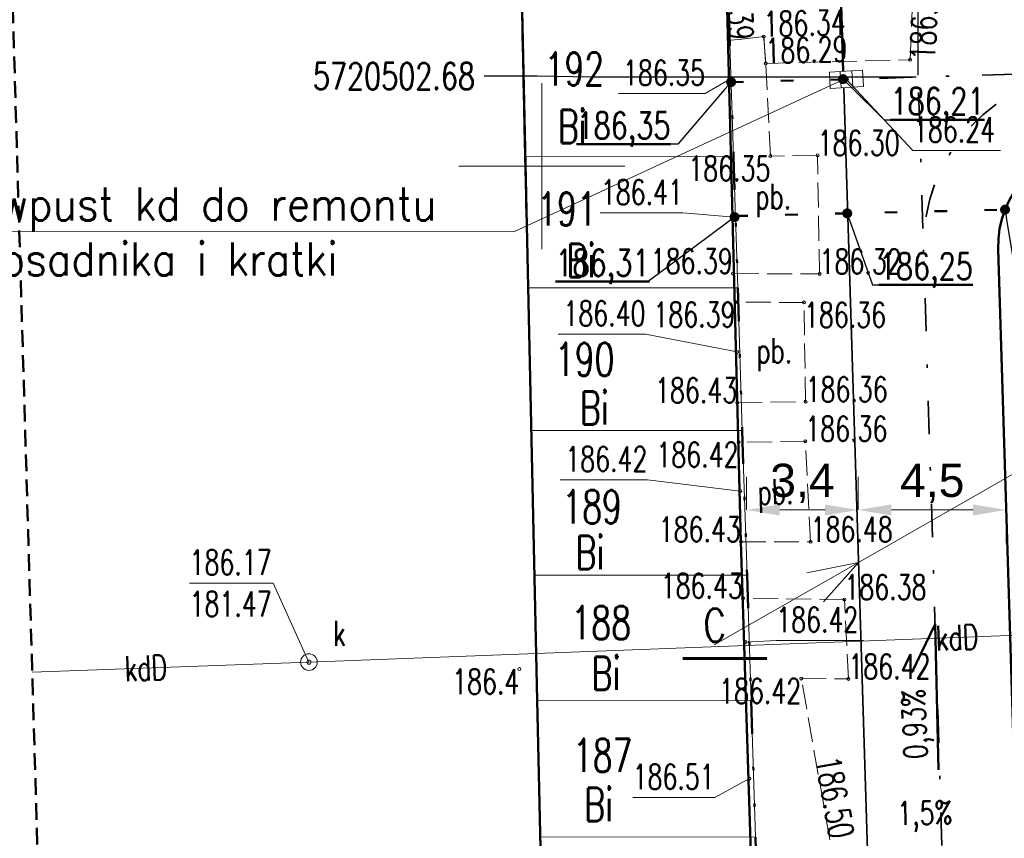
# Model space of a CAD drawing. Header units: metres. Extents: x 0 to 7425707, y -302 to 5720571.
# Tile 31 of 54: x 7425284 to 7425314, y 5720480 to 5720504. Entities that reach past the tile are written whole.
import ezdxf
from ezdxf import colors
from ezdxf.entities.mleader import LeaderData, LeaderLine
from ezdxf.enums import TextEntityAlignment as Align
from ezdxf.math import Vec2, Vec3

# ---------------------------------------------------------------- set-up
doc = ezdxf.new("R2010")
doc.units = ezdxf.units.M
doc.header["$LTSCALE"] = 0.5
doc.header["$PDMODE"] = 33
doc.header["$PDSIZE"] = 0.3
for name, pattern in [('1', [0]), ('13', [4, 1, -1, 0, -1, 0, -1]), ('1_1', [0]), ('1_12', [3, 1, -1, 0, -1]), ('1_2', [1.5, 1, -0.5]), ('1_EGBU_A', [0]), ('1_OTKJ', [2, 1.5, -0.5]), ('1_OTKU', [2, 1.5, -0.5]), ('1_SUEP_A', [0]), ('1_SUKP', [0]), ('EGBB02', [2, 0.5, -1.5]), ('GUZ', [1.4, 0.7, -0.7])]:
    doc.linetypes.add(name, pattern=pattern)
doc.layers.get('0').update_dxf_attribs({"color": 250, "linetype": 'CONTINUOUS', "lineweight": 100})
doc.layers.get('Defpoints').update_dxf_attribs({"linetype": 'CONTINUOUS'})
for name, color, linetype, lineweight in [('DZIALKI_L_0', 7, '1', 18), ('EGBB_L_0', 7, '1_EGBU_A', 50), ('granica_PD', 6, '13', 50), ('H_WJAZDY_GARAZ_T_0', 7, 'CONTINUOUS', 18), ('kraweznik', 1, '1', 50), ('KRZYZE_LINIA_L_0', 7, '1_1', 20), ('nawierzchnie', 1, '1', 50), ('NUMERY_DZIALEK_T_0', 7, 'CONTINUOUS', 18), ('opis drogi', 6, '1', 25), ('OTK_E_T_3', 7, 'CONTINUOUS', 0), ('OTK_L_0', 7, '1_OTKJ', 18), ('OTK_L_4', 7, '1_OTKU', 18), ('OTR_T_0', 7, 'CONTINUOUS', 18), ('OTR_T_1', 7, 'CONTINUOUS', 18), ('SUEP_L_0', 1, '1_SUEP_A', 18)]:
    doc.layers.add(name, color=color, linetype=linetype, lineweight=lineweight)
for name, color, linetype, lineweight, true_color in [('NUMERY_UZYTKOW_T_0', 7, 'CONTINUOUS', 18, 0x008000), ('SUK_E_T_4', 7, 'CONTINUOUS', 0, 0x803300), ('SUK_T_1', 7, 'CONTINUOUS', 18, 0x803300), ('SUK_T_3', 7, 'CONTINUOUS', 18, 0x803300), ('SUKP_E_T_0', 7, 'CONTINUOUS', 0, 0x803300), ('SUKP_L_0', 7, '1_SUKP', 18, 0x803300), ('SUKR_T_0', 7, 'CONTINUOUS', 18, 0x803300), ('UZYTKI_L_0', 7, 'GUZ', 18, 0x008000), ('ZAKRES_OPRACOWANIA_L_0', 7, '1_2', 50, 0x00ea00)]:
    doc.layers.add(name, color=color, linetype=linetype, lineweight=lineweight, true_color=true_color)
doc.styles.add('PZT_1_500', font='arial.ttf')
doc.styles.get("Standard").update_dxf_attribs({"font": 'Simplex.SHX', "width": 0.75})
doc.linetypes.add('ZIGZAG', pattern='A,0.0001,-0.2,[131,ltypeshp.shx,S=0.2,R=0,X=-0.2,Y=0],-0.4,[131,ltypeshp.shx,S=0.2,R=180,X=0.2,Y=0],-0.2', length=0.8001)
doc.dimstyles.new('PZT_1_500', dxfattribs={"dimtxt": 1, "dimasz": 1, "dimexe": 1, "dimexo": 2, "dimgap": 0.2, "dimtad": 1, "dimdec": 1, "dimzin": 1, "dimtxsty": 'PZT_1_500', "dimcen": 2.5, "dimclrd": 3, "dimclre": 3, "dimclrt": 3, "dimazin": 0, "dimtfac": 1, "dimtdec": 1, "dimtmove": 0, "dimatfit": 3, "dimfxl": 1, "dimfxlon": 1, "dimlwd": 18, "dimlwe": 18, "dimarcsym": 0})
doc.dimstyles.get("Standard").update_dxf_attribs({"dimtxt": 1, "dimasz": 1, "dimexe": 1, "dimexo": 1, "dimgap": 1, "dimtad": 1, "dimtxsty": 'Standard', "dimcen": 2.5, "dimadec": 0, "dimazin": 0, "dimtfac": 1, "dimtmove": 0, "dimatfit": 3, "dimfxl": 1, "dimarcsym": 0})

# ---------------------------------------------------------------- blocks, each defined once
blk = doc.blocks.new('1_OTRS')
at = {"linetype": 'Continuous'}
blk.add_circle((0, 0), 0.045, dxfattribs=at)
blk = doc.blocks.new('1_OTRN')
at = {"linetype": 'Continuous'}
blk.add_circle((0, 0), 0.045, dxfattribs=at)
blk = doc.blocks.new('1_SUKK')
at = {"linetype": 'Continuous'}
for p, q in [((-0.5, -0.25), (-0.5, 0.25)), ((-0.5, 0.25), (0.5, 0.25)), ((-0.175, 0.25), (-0.175, -0.25)), ((0.175, 0.25), (0.175, -0.25)), ((0.5, 0.25), (0.5, -0.25)), ((0.5, -0.25), (-0.5, -0.25))]:
    blk.add_line(p, q, dxfattribs=at)
blk = doc.blocks.new('1_SUKS')
at = {"linetype": 'Continuous'}
blk.add_circle((0, 0), 0.25, dxfattribs=at)
blk = doc.blocks.new('1_SUPS')
at = {"linetype": 'Continuous'}
blk.add_circle((0, 0), 0.0625, dxfattribs=at)
blk = doc.blocks.new('*D863')
at = {"layer": 'Defpoints', "color": 0, "linetype": 'Continuous'}
for p in [(7425372.554, 5720507.935), (7425388.546, 5720507.922), (0, 0)]:
    blk.add_point(p, dxfattribs=at)
at = {"layer": 'kraweznik', "color": 0, "linetype": '1', "lineweight": -2}
for p, q in [((7425372.617, 5720507.935), (7425385.346, 5720507.935)), ((7425385.346, 5720507.935), (7425386.946, 5720507.922)), ((7425386.946, 5720507.922), (7425388.546, 5720507.922))]:
    blk.add_line(p, q, dxfattribs=at)
at = {"layer": 'kraweznik', "color": 0, "linetype": 'Continuous', "lineweight": 18, "insert": (7425391.278, 5720507.922), "char_height": 0.8, "attachment_point": 5}
blk.add_mtext('\\A1;5720507.94', dxfattribs=at)
blk = doc.blocks.new('*D859')
at = {"layer": 'Defpoints', "color": 0, "linetype": 'Continuous'}
for p in [(7425306.251, 5720539.77), (7425315.078, 5720539.753), (0, 0)]:
    blk.add_point(p, dxfattribs=at)
at = {"layer": 'kraweznik', "color": 0, "linetype": '1', "lineweight": -2}
for p, q in [((7425307.851, 5720539.77), (7425306.251, 5720539.77)), ((7425309.451, 5720539.753), (7425307.851, 5720539.77)), ((7425315.015, 5720539.753), (7425309.451, 5720539.753))]:
    blk.add_line(p, q, dxfattribs=at)
at = {"layer": 'kraweznik', "color": 0, "linetype": 'Continuous', "lineweight": 18, "insert": (7425303.532, 5720539.77), "char_height": 0.8, "attachment_point": 5}
blk.add_mtext('\\A1;5720539.75', dxfattribs=at)
blk = doc.blocks.new('*D862')
at = {"layer": 'Defpoints', "color": 0, "linetype": 'Continuous'}
for p in [(7425372.559, 5720507.933), (7425372.582, 5720499.481), (0, 0)]:
    blk.add_point(p, dxfattribs=at)
at = {"layer": 'kraweznik', "color": 0, "linetype": '1', "lineweight": -2}
for p, q in [((7425372.559, 5720507.87), (7425372.559, 5720502.681)), ((7425372.559, 5720502.681), (7425372.582, 5720501.081)), ((7425372.582, 5720501.081), (7425372.582, 5720499.481))]:
    blk.add_line(p, q, dxfattribs=at)
at = {"layer": 'kraweznik', "color": 0, "linetype": 'Continuous', "lineweight": 18, "insert": (7425372.582, 5720496.776), "char_height": 0.8, "attachment_point": 5, "rotation": 90}
blk.add_mtext('\\A1;7425372.56', dxfattribs=at)
blk = doc.blocks.new('*D858')
at = {"layer": 'Defpoints', "color": 0, "linetype": 'Continuous'}
for p in [(7425313.97, 5720548.332), (7425315.075, 5720539.82), (0, 0)]:
    blk.add_point(p, dxfattribs=at)
at = {"layer": 'kraweznik', "color": 0, "linetype": '1', "lineweight": -2}
for p, q in [((7425313.97, 5720546.732), (7425313.97, 5720548.332)), ((7425315.075, 5720545.132), (7425313.97, 5720546.732)), ((7425315.075, 5720539.883), (7425315.075, 5720545.132))]:
    blk.add_line(p, q, dxfattribs=at)
at = {"layer": 'kraweznik', "color": 0, "linetype": 'Continuous', "lineweight": 18, "insert": (7425313.97, 5720550.993), "char_height": 0.8, "attachment_point": 5, "rotation": 90}
blk.add_mtext('\\A1;7425315.08', dxfattribs=at)
blk = doc.blocks.new('*D857')
at = {"layer": 'Defpoints', "color": 0, "linetype": 'Continuous'}
for p in [(7425346.473, 5720546.48), (7425346.452, 5720522.385), (0, 0)]:
    blk.add_point(p, dxfattribs=at)
at = {"layer": 'kraweznik', "color": 0, "linetype": '1', "lineweight": -2}
for p, q in [((7425346.473, 5720544.88), (7425346.473, 5720546.48)), ((7425346.452, 5720543.28), (7425346.473, 5720544.88)), ((7425346.452, 5720522.448), (7425346.452, 5720543.28))]:
    blk.add_line(p, q, dxfattribs=at)
at = {"layer": 'kraweznik', "color": 0, "linetype": 'Continuous', "lineweight": 18, "insert": (7425346.473, 5720549.199), "char_height": 0.8, "attachment_point": 5, "rotation": 90}
blk.add_mtext('\\A1;7425346.45', dxfattribs=at)
blk = doc.blocks.new('*D860')
at = {"layer": 'Defpoints', "color": 0, "linetype": 'Continuous'}
for p in [(7425356.387, 5720540.25), (7425356.379, 5720516.89), (0, 0)]:
    blk.add_point(p, dxfattribs=at)
at = {"layer": 'kraweznik', "color": 0, "linetype": '1', "lineweight": -2}
for p, q in [((7425356.387, 5720538.65), (7425356.387, 5720540.25)), ((7425356.379, 5720537.05), (7425356.387, 5720538.65)), ((7425356.379, 5720516.952), (7425356.379, 5720537.05))]:
    blk.add_line(p, q, dxfattribs=at)
at = {"layer": 'kraweznik', "color": 0, "linetype": 'Continuous', "lineweight": 18, "insert": (7425356.387, 5720542.969), "char_height": 0.8, "attachment_point": 5, "rotation": 90}
blk.add_mtext('\\A1;7425356.38', dxfattribs=at)
blk = doc.blocks.new('*D861')
at = {"layer": 'Defpoints', "color": 0, "linetype": 'Continuous'}
for p in [(7425356.379, 5720516.89), (7425370.755, 5720516.917), (0, 0)]:
    blk.add_point(p, dxfattribs=at)
at = {"layer": 'kraweznik', "color": 0, "linetype": '1', "lineweight": -2}
for p, q in [((7425356.441, 5720516.89), (7425367.555, 5720516.89)), ((7425367.555, 5720516.89), (7425369.155, 5720516.917)), ((7425369.155, 5720516.917), (7425370.755, 5720516.917))]:
    blk.add_line(p, q, dxfattribs=at)
at = {"layer": 'kraweznik', "color": 0, "linetype": 'Continuous', "lineweight": 18, "insert": (7425373.402, 5720516.917), "char_height": 0.8, "attachment_point": 5}
blk.add_mtext('\\A1;5720516.89', dxfattribs=at)
blk = doc.blocks.new('*D864')
at = {"layer": 'Defpoints', "color": 0, "linetype": 'Continuous'}
for p in [(7425346.452, 5720522.385), (7425363.296, 5720522.396), (0, 0)]:
    blk.add_point(p, dxfattribs=at)
at = {"layer": 'kraweznik', "color": 0, "linetype": '1', "lineweight": -2}
for p, q in [((7425346.514, 5720522.385), (7425360.096, 5720522.385)), ((7425360.096, 5720522.385), (7425361.696, 5720522.396)), ((7425361.696, 5720522.396), (7425363.296, 5720522.396))]:
    blk.add_line(p, q, dxfattribs=at)
at = {"layer": 'kraweznik', "color": 0, "linetype": 'Continuous', "lineweight": 18, "insert": (7425366, 5720522.396), "char_height": 0.8, "attachment_point": 5}
blk.add_mtext('\\A1;5720522.39', dxfattribs=at)
blk = doc.blocks.new('*D867')
at = {"layer": 'Defpoints', "color": 0, "linetype": 'Continuous'}
for p in [(7425310.256, 5720522.817), (7425311.343, 5720502.677), (0, 0)]:
    blk.add_point(p, dxfattribs=at)
at = {"layer": 'kraweznik', "color": 0, "linetype": '1', "lineweight": -2}
for p, q in [((7425310.256, 5720521.217), (7425310.256, 5720522.817)), ((7425311.343, 5720519.617), (7425310.256, 5720521.217)), ((7425311.343, 5720502.739), (7425311.343, 5720519.617))]:
    blk.add_line(p, q, dxfattribs=at)
at = {"layer": 'kraweznik', "color": 0, "linetype": 'Continuous', "lineweight": 18, "insert": (7425310.256, 5720525.435), "char_height": 0.8, "attachment_point": 5, "rotation": 90}
blk.add_mtext('\\A1;7425311.34', dxfattribs=at)
blk = doc.blocks.new('*D868')
at = {"layer": 'Defpoints', "color": 0, "linetype": 'Continuous'}
for p in [(7425298.267, 5720502.707), (7425311.343, 5720502.677), (0, 0)]:
    blk.add_point(p, dxfattribs=at)
at = {"layer": 'kraweznik', "color": 0, "linetype": '1', "lineweight": -2}
for p, q in [((7425299.867, 5720502.707), (7425298.267, 5720502.707)), ((7425301.467, 5720502.677), (7425299.867, 5720502.707)), ((7425311.281, 5720502.677), (7425301.467, 5720502.677))]:
    blk.add_line(p, q, dxfattribs=at)
at = {"layer": 'kraweznik', "color": 0, "linetype": 'Continuous', "lineweight": 18, "insert": (7425295.548, 5720502.707), "char_height": 0.8, "attachment_point": 5}
blk.add_mtext('\\A1;5720502.68', dxfattribs=at)
blk = doc.blocks.new('*D879')
at = {"layer": 'Defpoints', "color": 0, "linetype": 'Continuous'}
for p in [(7425334.975, 5720501.654), (7425325.676, 5720501.48), (0, 0)]:
    blk.add_point(p, dxfattribs=at)
at = {"layer": 'kraweznik', "color": 0, "linetype": '1', "lineweight": -2}
for p, q in [((7425328.876, 5720501.654), (7425327.276, 5720501.48)), ((7425334.913, 5720501.654), (7425328.876, 5720501.654)), ((7425327.276, 5720501.48), (7425325.676, 5720501.48))]:
    blk.add_line(p, q, dxfattribs=at)
at = {"layer": 'kraweznik', "color": 0, "linetype": 'Continuous', "lineweight": 18, "insert": (7425323.015, 5720501.48), "char_height": 0.8, "attachment_point": 5}
blk.add_mtext('\\A1;5720501.65', dxfattribs=at)
blk = doc.blocks.new('*D880')
at = {"layer": 'Defpoints', "color": 0, "linetype": 'Continuous'}
for p in [(7425335.051, 5720552.379), (7425334.975, 5720501.654), (0, 0)]:
    blk.add_point(p, dxfattribs=at)
at = {"layer": 'kraweznik', "color": 0, "linetype": '1', "lineweight": -2}
for p, q in [((7425335.051, 5720550.779), (7425335.051, 5720552.379)), ((7425334.975, 5720549.179), (7425335.051, 5720550.779)), ((7425334.975, 5720501.716), (7425334.975, 5720549.179))]:
    blk.add_line(p, q, dxfattribs=at)
at = {"layer": 'kraweznik', "color": 0, "linetype": 'Continuous', "lineweight": 18, "insert": (7425335.051, 5720555.098), "char_height": 0.8, "attachment_point": 5, "rotation": 90}
blk.add_mtext('\\A1;7425334.98', dxfattribs=at)
blk = doc.blocks.new('*D881')
at = {"layer": 'Defpoints', "color": 0, "linetype": 'Continuous'}
for p in [(7425329.518, 5720503.859), (7425335.962, 5720503.437), (0, 0)]:
    blk.add_point(p, dxfattribs=at)
at = {"layer": 'kraweznik', "color": 0, "linetype": '1', "lineweight": -2}
for p, q in [((7425331.118, 5720503.859), (7425329.518, 5720503.859)), ((7425332.718, 5720503.437), (7425331.118, 5720503.859)), ((7425335.9, 5720503.437), (7425332.718, 5720503.437))]:
    blk.add_line(p, q, dxfattribs=at)
at = {"layer": 'kraweznik', "color": 0, "linetype": 'Continuous', "lineweight": 18, "insert": (7425326.785, 5720503.859), "char_height": 0.8, "attachment_point": 5}
blk.add_mtext('\\A1;5720503.44', dxfattribs=at)
blk = doc.blocks.new('*D882')
at = {"layer": 'Defpoints', "color": 0, "linetype": 'Continuous'}
for p in [(7425336.102, 5720552.229), (7425335.962, 5720503.437), (0, 0)]:
    blk.add_point(p, dxfattribs=at)
at = {"layer": 'kraweznik', "color": 0, "linetype": '1', "lineweight": -2}
for p, q in [((7425336.102, 5720550.629), (7425336.102, 5720552.229)), ((7425335.962, 5720549.029), (7425336.102, 5720550.629)), ((7425335.962, 5720503.499), (7425335.962, 5720549.029))]:
    blk.add_line(p, q, dxfattribs=at)
at = {"layer": 'kraweznik', "color": 0, "linetype": 'Continuous', "lineweight": 18, "insert": (7425336.102, 5720554.933), "char_height": 0.8, "attachment_point": 5, "rotation": 90}
blk.add_mtext('\\A1;7425335.96', dxfattribs=at)
blk = doc.blocks.new('_Dot')
at = {"color": 0, "linetype": 'ByBlock', "lineweight": -2, "transparency": 16777216}
blk.add_line((-0.5, 0), (-1, 0), dxfattribs=at)
at = {"color": 0, "linetype": 'ByBlock', "transparency": 16777216, "const_width": 0.5}
blk.add_lwpolyline([(-0.25, 0, 1), (0.25, 0, 1)], format="xyb", close=True, dxfattribs=at)
blk = doc.blocks.new('*D945')
at = {"layer": 'Defpoints', "color": 0, "linetype": 'Continuous'}
for p in [(7425309.537, 5720489.639), (7425309.537, 5720488.275), (7425306.173, 5720488.172)]:
    blk.add_point(p, dxfattribs=at)
at = {"layer": 'kraweznik', "color": 3, "linetype": 'Continuous', "lineweight": 18}
for p, q in [((7425306.173, 5720489.639), (7425306.173, 5720490.639)), ((7425309.537, 5720489.639), (7425309.537, 5720490.639)), ((7425307.173, 5720489.639), (7425308.537, 5720489.639))]:
    blk.add_line(p, q, dxfattribs=at)
at = {"layer": 'kraweznik', "color": 3, "linetype": 'Continuous'}
for points in [[(7425307.173, 5720489.806), (7425307.173, 5720489.473), (7425306.173, 5720489.639)], [(7425308.537, 5720489.473), (7425308.537, 5720489.806), (7425309.537, 5720489.639)]]:
    blk.add_solid(points, dxfattribs=at)
at = {"layer": 'kraweznik', "color": 3, "linetype": 'Continuous', "insert": (7425307.855, 5720490.44), "char_height": 1, "attachment_point": 5, "style": 'PZT_1_500'}
blk.add_mtext('3,4', dxfattribs=at)
blk = doc.blocks.new('*D946')
at = {"layer": 'Defpoints', "color": 0, "linetype": 'Continuous'}
for p in [(7425313.996, 5720489.65), (7425313.996, 5720489.639), (7425309.537, 5720488.275)]:
    blk.add_point(p, dxfattribs=at)
at = {"layer": 'kraweznik', "color": 3, "linetype": 'Continuous', "lineweight": 18}
for p, q in [((7425309.537, 5720489.639), (7425309.537, 5720490.639)), ((7425310.537, 5720489.639), (7425312.996, 5720489.639)), ((7425313.996, 5720489.639), (7425313.996, 5720488.639))]:
    blk.add_line(p, q, dxfattribs=at)
at = {"layer": 'kraweznik', "color": 3, "linetype": 'Continuous'}
for points in [[(7425310.537, 5720489.806), (7425310.537, 5720489.473), (7425309.537, 5720489.639)], [(7425312.996, 5720489.473), (7425312.996, 5720489.806), (7425313.996, 5720489.639)]]:
    blk.add_solid(points, dxfattribs=at)
at = {"layer": 'kraweznik', "color": 3, "linetype": 'Continuous', "insert": (7425311.767, 5720490.438), "char_height": 1, "attachment_point": 5, "style": 'PZT_1_500'}
blk.add_mtext('4,5', dxfattribs=at)
blk = doc.blocks.new('*D1088')
at = {"layer": 'Defpoints', "color": 0, "linetype": 'Continuous'}
for p in [(7425420.151, 5720542.229), (7425416.228, 5720541.21), (1199865.73, 924384.672)]:
    blk.add_point(p, dxfattribs=at)
at = {"layer": 'kraweznik', "color": 0, "linetype": '1', "lineweight": -2}
for p, q in [((7425417.828, 5720541.21), (7425418.551, 5720542.229)), ((7425418.551, 5720542.229), (7425420.151, 5720542.229)), ((7425416.29, 5720541.21), (7425417.828, 5720541.21))]:
    blk.add_line(p, q, dxfattribs=at)
at = {"layer": 'kraweznik', "color": 0, "linetype": 'Continuous', "lineweight": 18, "insert": (7425422.441, 5720542.229), "char_height": 0.8, "attachment_point": 5}
blk.add_mtext('\\A1;\\A1;00000000', dxfattribs=at)

msp = doc.modelspace()

# ---------------------------------------------------------------- linework, layer by layer
at = {"layer": 'DZIALKI_L_0', "linetype": '1'}
for p, q in [((7425299.39, 5720504.63), (7425299.48, 5720500.29)), ((7425305.78, 5720500.28), (7425305.64, 5720504.62)), ((7425299.48, 5720500.29), (7425299.58, 5720496.33)), ((7425299.48, 5720500.29), (7425305.78, 5720500.28)), ((7425305.91, 5720496.33), (7425305.78, 5720500.28)), ((7425299.58, 5720496.33), (7425305.91, 5720496.33)), ((7425299.58, 5720496.33), (7425299.67, 5720492.03)), ((7425306.04, 5720492.03), (7425305.91, 5720496.33)), ((7425299.67, 5720492.03), (7425306.04, 5720492.03)), ((7425299.67, 5720492.03), (7425299.78, 5720487.68)), ((7425306.19, 5720487.68), (7425306.04, 5720492.03)), ((7425299.78, 5720487.68), (7425306.19, 5720487.68)), ((7425299.78, 5720487.68), (7425299.86, 5720483.91)), ((7425306.31, 5720483.9), (7425306.19, 5720487.68)), ((7425299.86, 5720483.91), (7425306.31, 5720483.9)), ((7425299.86, 5720483.91), (7425299.95, 5720479.79)), ((7425306.44, 5720479.78), (7425306.31, 5720483.9)), ((7425299.95, 5720479.79), (7425300.05, 5720475.49)), ((7425299.95, 5720479.79), (7425306.44, 5720479.78)), ((7425306.58, 5720475.49), (7425306.44, 5720479.78))]:
    msp.add_line(p, q, dxfattribs=at)
at = {"layer": 'EGBB_L_0', "linetype": '1_EGBU_A'}
for p, q in [((7425299.19, 5720514.63), (7425299.86, 5720483.91)), ((7425306, 5720488.68), (7425305.5, 5720508.28)), ((7425306.94, 5720459.13), (7425306, 5720488.68)), ((7425299.86, 5720483.91), (7425300.56, 5720452.71))]:
    msp.add_line(p, q, dxfattribs=at)
at = {"layer": 'granica_PD', "ltscale": 2}
msp.add_lwpolyline([(7425305.64, 5720504.62), (7425305.78, 5720500.28), (7425305.91, 5720496.33), (7425306.04, 5720492.03), (7425306.19, 5720487.68), (7425306.31, 5720483.9), (7425306.44, 5720479.78), (7425306.58, 5720475.49), (7425306.7, 5720471.54), (7425306.84, 5720467.39), (7425306.97, 5720463.14)], dxfattribs=at)
at = {"layer": 'H_WJAZDY_GARAZ_T_0', "linetype": 'Continuous'}
for p, q in [((7425305.67, 5720502.62), (7425304.921, 5720502.184)), ((7425302.316, 5720502.184), (7425304.921, 5720502.184)), ((7425301.758, 5720498.587), (7425304.255, 5720498.587)), ((7425305.81, 5720498.46), (7425304.255, 5720498.587)), ((7425300.496, 5720494.935), (7425303.129, 5720494.935)), ((7425305.89, 5720494.4), (7425303.129, 5720494.935)), ((7425300.551, 5720490.55), (7425303.184, 5720490.55)), ((7425305.98, 5720490.21), (7425303.184, 5720490.55)), ((7425306.14, 5720485.66), (7425307.064, 5720485.71)), ((7425307.064, 5720485.71), (7425309.697, 5720485.71)), ((7425306.26, 5720481.55), (7425305.211, 5720480.979)), ((7425302.741, 5720480.979), (7425305.211, 5720480.979))]:
    msp.add_line(p, q, dxfattribs=at)
at = {"layer": 'kraweznik', "color": 4, "linetype": 'Continuous'}
for p, q in [((7425309.087, 5720502.855), (7425309.025, 5720504.856)), ((7425314.623, 5720469.354), (7425313.754, 5720497.499))]:
    msp.add_line(p, q, dxfattribs=at)
at = {"layer": 'kraweznik', "linetype": '1_12', "lineweight": 35, "ltscale": 2}
for p, q in [((7425335.962, 5720503.437), (7425309.094, 5720502.607)), ((7425312.536, 5720464.037), (7425311.343, 5720502.677))]:
    msp.add_line(p, q, dxfattribs=at)
at = {"layer": 'kraweznik', "color": 1, "linetype": '1', "lineweight": 18}
for p, q in [((7425299.163, 5720498.021), (7425309.094, 5720502.607)), ((7425277.278, 5720498.027), (7425299.163, 5720498.021))]:
    msp.add_line(p, q, dxfattribs=at)
at = {"layer": 'kraweznik', "color": 5, "linetype": 'EGBB02', "ltscale": 1.5}
for p, q in [((7425305.707, 5720502.529), (7425309.18, 5720502.61)), ((7425305.839, 5720498.495), (7425317.021, 5720498.757))]:
    msp.add_line(p, q, dxfattribs=at)
at = {"layer": 'kraweznik', "color": 150, "linetype": 'Continuous', "true_color": 0x2495ff, "flags": 128}
msp.add_lwpolyline([(7425311.95, 5720481.811), (7425311.852, 5720486.195), (7425311.155, 5720484.742)], dxfattribs=at)
at = {"layer": 'kraweznik', "linetype": '1_12', "lineweight": 35, "ltscale": 2}
msp.add_arc((7425316.753, 5720497.591), 5.25, 91.7678, 181.7678, dxfattribs=at)
at = {"layer": 'kraweznik', "color": 4, "linetype": 'Continuous'}
msp.add_arc((7425316.753, 5720497.591), 3, 91.7678, 181.7678, dxfattribs=at)
at = {"layer": 'KRZYZE_LINIA_L_0', "linetype": '1_1'}
for p, q in [((7425300, 5720497.5), (7425300, 5720502.5)), ((7425297.5, 5720500), (7425302.5, 5720500))]:
    msp.add_line(p, q, dxfattribs=at)
at = {"layer": 'nawierzchnie', "color": 3, "linetype": 'ZIGZAG', "lineweight": 35, "ltscale": 3}
msp.add_line((7425309.984, 5720473.779), (7425309.102, 5720502.355), dxfattribs=at)
at = {"layer": 'nawierzchnie', "color": 3, "linetype": '1', "lineweight": 60}
msp.add_line((7425306.783, 5720485.167), (7425304.249, 5720485.165), dxfattribs=at)
at = {"layer": 'OTK_L_0', "linetype": '1_OTKJ'}
for p, q in [((7425311.1, 5720503.2), (7425311.26, 5720507.22)), ((7425306.75, 5720503.09), (7425311.1, 5720503.2)), ((7425306.89, 5720500.3), (7425306.75, 5720503.09)), ((7425308.31, 5720500.32), (7425306.89, 5720500.3)), ((7425308.37, 5720496.75), (7425308.31, 5720500.32)), ((7425305.816, 5720495.9), (7425305.794, 5720496.76)), ((7425305.794, 5720496.76), (7425308.37, 5720496.75)), ((7425307.9, 5720495.89), (7425305.816, 5720495.9)), ((7425307.95, 5720492.9), (7425307.9, 5720495.89)), ((7425305.893, 5720492.87), (7425307.95, 5720492.9)), ((7425305.923, 5720491.68), (7425305.893, 5720492.87)), ((7425307.94, 5720491.71), (7425305.923, 5720491.68)), ((7425308.1, 5720488.68), (7425307.94, 5720491.71)), ((7425306, 5720488.68), (7425308.1, 5720488.68)), ((7425306.054, 5720486.98), (7425306, 5720488.68)), ((7425309.12, 5720486.94), (7425306.054, 5720486.98)), ((7425309.24, 5720484.55), (7425309.12, 5720486.94)), ((7425307.82, 5720484.56), (7425309.24, 5720484.55)), ((7425308.68, 5720479.7), (7425307.82, 5720484.56))]:
    msp.add_line(p, q, dxfattribs=at)
at = {"layer": 'OTK_L_4', "linetype": '1_OTKU'}
for p, q in [((7425305.5, 5720508.28), (7425305.615, 5720503.778)), ((7425311.1, 5720503.2), (7425311.26, 5720507.22)), ((7425306.69, 5720503.9), (7425305.615, 5720503.778)), ((7425305.615, 5720503.778), (7425306.69, 5720503.9)), ((7425305.615, 5720503.778), (7425305.794, 5720496.76)), ((7425306.69, 5720503.9), (7425306.75, 5720503.09)), ((7425306.75, 5720503.09), (7425306.69, 5720503.9)), ((7425306.75, 5720503.09), (7425311.1, 5720503.2)), ((7425306.89, 5720500.3), (7425306.75, 5720503.09)), ((7425308.31, 5720500.32), (7425306.89, 5720500.3)), ((7425308.37, 5720496.75), (7425308.31, 5720500.32)), ((7425305.794, 5720496.76), (7425308.37, 5720496.75)), ((7425307.9, 5720495.89), (7425305.816, 5720495.9)), ((7425305.816, 5720495.9), (7425305.893, 5720492.87)), ((7425307.95, 5720492.9), (7425307.9, 5720495.89)), ((7425305.893, 5720492.87), (7425307.95, 5720492.9)), ((7425307.94, 5720491.71), (7425305.923, 5720491.68)), ((7425305.923, 5720491.68), (7425306, 5720488.68)), ((7425308.1, 5720488.68), (7425307.94, 5720491.71)), ((7425306, 5720488.68), (7425308.1, 5720488.68)), ((7425309.12, 5720486.94), (7425306.054, 5720486.98)), ((7425306.054, 5720486.98), (7425306.94, 5720459.13)), ((7425309.24, 5720484.55), (7425309.12, 5720486.94)), ((7425308.68, 5720479.7), (7425307.82, 5720484.56)), ((7425307.82, 5720484.56), (7425309.24, 5720484.55))]:
    msp.add_line(p, q, dxfattribs=at)
at = {"layer": 'SUEP_L_0', "linetype": '1_SUEP_A'}
for p, q in [((7425325.9, 5720497.417), (7425309.54, 5720488.056)), ((7425309.54, 5720488.056), (7425305.2, 5720485.573)), ((7425309.54, 5720488.056), (7425307.989, 5720487.745)), ((7425308.486, 5720486.877), (7425309.54, 5720488.056))]:
    msp.add_line(p, q, dxfattribs=at)
at = {"layer": 'SUKP_L_0', "linetype": '1_SUKP'}
for p, q in [((7425292.986, 5720485.057), (7425338.497, 5720486.784)), ((7425284.649, 5720484.755), (7425292.986, 5720485.057))]:
    msp.add_line(p, q, dxfattribs=at)
at = {"layer": 'SUKR_T_0', "linetype": 'Continuous', "lineweight": 0}
for p, q in [((7425309.18, 5720502.61), (7425311.186, 5720500.472)), ((7425311.186, 5720500.472), (7425313.819, 5720500.472)), ((7425289.388, 5720487.435), (7425291.913, 5720487.435)), ((7425292.986, 5720485.057), (7425291.913, 5720487.435))]:
    msp.add_line(p, q, dxfattribs=at)
at = {"layer": 'UZYTKI_L_0', "linetype": 'GUZ'}
for p, q in [((7425299.39, 5720504.63), (7425299.48, 5720500.29)), ((7425299.48, 5720500.29), (7425299.58, 5720496.33)), ((7425299.58, 5720496.33), (7425299.67, 5720492.03)), ((7425299.67, 5720492.03), (7425299.78, 5720487.68)), ((7425299.78, 5720487.68), (7425299.86, 5720483.91)), ((7425299.86, 5720483.91), (7425299.95, 5720479.79)), ((7425299.95, 5720479.79), (7425300.05, 5720475.49))]:
    msp.add_line(p, q, dxfattribs=at)
at = {"layer": 'ZAKRES_OPRACOWANIA_L_0', "linetype": '1_2'}
msp.add_line((7425283.38, 5720528.04), (7425285.87, 5720443.13), dxfattribs=at)
msp.add_line((7425283.38, 5720528.04), (7425285.87, 5720443.13), dxfattribs=at)

# ---------------------------------------------------------------- block references
at = {"layer": 'H_WJAZDY_GARAZ_T_0'}
for p in [(7425305.67, 5720502.62), (7425305.81, 5720498.46), (7425305.89, 5720494.4), (7425305.98, 5720490.21), (7425306.14, 5720485.66), (7425306.26, 5720481.55)]:
    msp.add_blockref('1_OTRS', p, dxfattribs=at)
at = {"layer": 'OTR_T_0'}
for p in [(7425306.69, 5720503.9), (7425305.63, 5720503.78), (7425306.75, 5720503.09), (7425311.1, 5720503.2), (7425306.89, 5720500.3), (7425308.31, 5720500.32), (7425305.76, 5720496.76), (7425308.37, 5720496.75), (7425305.84, 5720495.9), (7425307.9, 5720495.89), (7425305.89, 5720492.87), (7425307.95, 5720492.9), (7425305.93, 5720491.68), (7425307.94, 5720491.71), (7425306, 5720488.68), (7425308.1, 5720488.68), (7425306.06, 5720486.98), (7425309.12, 5720486.94), (7425307.82, 5720484.56), (7425309.24, 5720484.55)]:
    msp.add_blockref('1_OTRS', p, dxfattribs=at)
at = {"layer": 'OTR_T_1'}
msp.add_blockref('1_OTRN', (7425299.326, 5720484.846), dxfattribs=at)
at = {"layer": 'SUK_T_1', "rotation": 3.421286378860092}
msp.add_blockref('1_SUKK', (7425309.18, 5720502.61), dxfattribs=at)
at = {"layer": 'SUK_T_3'}
msp.add_blockref('1_SUKS', (7425292.986, 5720485.057), dxfattribs=at)
at = {"layer": 'SUKR_T_0'}
for p in [(7425309.18, 5720502.61), (7425292.986, 5720485.057)]:
    msp.add_blockref('1_SUPS', p, dxfattribs=at)

# ---------------------------------------------------------------- texts
at = {"layer": 'H_WJAZDY_GARAZ_T_0', "width": 0.7}
for s, p in [('186.35', (7425304.921, 5720502.434)), ('186.41', (7425304.255, 5720498.837)), ('186.40', (7425303.129, 5720495.185)), ('186.42', (7425303.184, 5720490.8)), ('186.51', (7425305.211, 5720481.229))]:
    msp.add_text(s, height=0.75, dxfattribs=at).set_placement(p, align=Align.RIGHT)
msp.add_text('186.42', height=0.75, dxfattribs=at).set_placement((7425307.064, 5720486.71), align=Align.TOP_LEFT)
at = {"layer": 'kraweznik', "color": 150, "linetype": 'Continuous', "true_color": 0x2495ff, "char_height": 0.7, "width": 2.72593, "attachment_point": 1}
for s, insert, rotation in [('{\\C140;0,93%}', (7425310.924, 5720482.117), 92.4348), ('{\\C140;1,5%}', (7425310.702, 5720480.849), 1.1874)]:
    msp.add_mtext(s, dxfattribs=dict(at, insert=insert, rotation=rotation))
at = {"layer": 'nawierzchnie', "linetype": 'Continuous', "insert": (7425304.862, 5720486.658), "char_height": 1, "width": 2.72593, "attachment_point": 1, "rotation": 1.1874}
msp.add_mtext('{\\C3;C}', dxfattribs=at)
at = {"layer": 'NUMERY_DZIALEK_T_0', "width": 0.7}
for s, p in [('192', (7425300.083, 5720503.423)), ('191', (7425299.861, 5720499.205)), ('190', (7425300.394, 5720494.676)), ('189', (7425300.616, 5720490.236)), ('188', (7425300.892, 5720486.743)), ('187', (7425300.936, 5720482.747))]:
    msp.add_text(s, height=1, dxfattribs=at).set_placement(p, align=Align.TOP_LEFT)
at = {"layer": 'NUMERY_UZYTKOW_T_0', "width": 0.7}
for p in [(7425300.483, 5720501.691), (7425300.749, 5720497.651), (7425301.149, 5720493.211), (7425301.016, 5720488.859), (7425301.504, 5720485.219), (7425301.282, 5720481.267)]:
    msp.add_text('Bi', height=1, dxfattribs=at).set_placement(p, align=Align.TOP_LEFT)
at = {"layer": 'opis drogi', "color": 7, "width": 0.9}
for s, p in [('istniejący wpust kd do remontu', (7425277.473, 5720498.357)), ('(wymiana osadnika i kratki ', (7425277.416, 5720496.698))]:
    msp.add_text(s, height=1, dxfattribs=at).set_placement(p)
at = {"layer": 'OTK_E_T_3', "lineweight": 9, "width": 0.7}
for p in [(7425306.977, 5720498.959), (7425307.008, 5720494.317)]:
    msp.add_text('pb.', height=0.75, dxfattribs=at).set_placement(p, align=Align.MIDDLE)
msp.add_text('pb.', height=0.75, rotation=1.4688, dxfattribs=at).set_placement((7425307.046, 5720490.065), align=Align.MIDDLE)
at = {"layer": 'OTR_T_0', "lineweight": 9, "width": 0.7}
for s, rotation, p in [('186.39', 272.3976, (7425305.63, 5720503.78)), ('186.50', 280.0349, (7425308.68, 5720479.7))]:
    msp.add_text(s, height=0.75, rotation=rotation, dxfattribs=at).set_placement(p, align=Align.RIGHT)
msp.add_text('186.22', height=0.75, rotation=87.7208, dxfattribs=at).set_placement((7425311.1, 5720503.2), align=Align.TOP_LEFT)
for s, rotation, p in [('186.34', 1.2171, (7425306.69, 5720503.9)), ('186.29', 1.4485, (7425306.75, 5720503.09))]:
    msp.add_text(s, height=0.75, rotation=rotation, dxfattribs=at).set_placement(p)
for s, p in [('186.30', (7425308.31, 5720500.32)), ('186.32', (7425308.37, 5720496.75)), ('186.36', (7425307.95, 5720492.9)), ('186.36', (7425307.94, 5720491.71)), ('186.48', (7425308.1, 5720488.68)), ('186.38', (7425309.12, 5720486.94)), ('186.42', (7425309.24, 5720484.55))]:
    msp.add_text(s, height=0.75, dxfattribs=at).set_placement(p)
for s, p in [('186.35', (7425306.89, 5720500.3)), ('186.39', (7425305.84, 5720495.9)), ('186.42', (7425305.93, 5720491.68)), ('186.42', (7425307.82, 5720484.56))]:
    msp.add_text(s, height=0.75, dxfattribs=at).set_placement(p, align=Align.TOP_RIGHT)
for s, p in [('186.39', (7425305.76, 5720496.76)), ('186.43', (7425305.89, 5720492.87)), ('186.43', (7425306, 5720488.68)), ('186.43', (7425306.06, 5720486.98))]:
    msp.add_text(s, height=0.75, dxfattribs=at).set_placement(p, align=Align.RIGHT)
msp.add_text('186.36', height=0.75, dxfattribs=at).set_placement((7425307.9, 5720495.89), align=Align.TOP_LEFT)
at = {"layer": 'OTR_T_1', "lineweight": 9, "width": 0.7}
msp.add_text('186.4', height=0.75, dxfattribs=at).set_placement((7425299.326, 5720484.846), align=Align.TOP_RIGHT)
at = {"layer": 'SUK_E_T_4', "lineweight": 9, "width": 0.7}
msp.add_text('k', height=0.75, dxfattribs=at).set_placement((7425293.715, 5720485.546))
at = {"layer": 'SUKP_E_T_0', "lineweight": 9, "width": 0.7}
for rotation, p in [(2.1725, (7425312.515, 5720485.798)), (2.0785, (7425288.072, 5720484.879))]:
    msp.add_text('kdD', height=0.75, rotation=rotation, dxfattribs=at).set_placement(p, align=Align.MIDDLE)
at = {"layer": 'SUKR_T_0', "lineweight": 9, "width": 0.7}
msp.add_text('186.24', height=0.75, dxfattribs=at).set_placement((7425311.186, 5720500.722))
for s, p in [('186.17', (7425289.388, 5720488.435)), ('181.47', (7425289.388, 5720487.185))]:
    msp.add_text(s, height=0.75, dxfattribs=at).set_placement(p, align=Align.TOP_LEFT)

# ---------------------------------------------------------------- dimensions: what is measured, and where the dimension line sits
at = {"layer": 'kraweznik', "color": 1, "linetype": '1', "lineweight": 18}
for feature_location, offset, dtype, picture, middle in [((7425334.975484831, 5720501.653878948), (0.075181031, 50.725272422), 1, '*D880', (7425335.050665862, 5720555.097722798)), ((7425335.962379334, 5720503.436625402), (0.139382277, 48.79257797), 1, '*D882', (7425336.101761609, 5720554.933489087)), ((7425315.075, 5720539.82), (-1.105430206, 8.511728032), 1, '*D858', (7425313.969569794, 5720550.993156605)), ((7425346.451970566, 5720522.385237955), (0.021037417, 24.094936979), 1, '*D857', (7425346.473007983, 5720549.198746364)), ((7425356.378823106, 5720516.889921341), (0.008152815, 23.360047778), 1, '*D860', (7425356.386975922, 5720542.968540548)), ((7425315.077735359, 5720539.753417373), (-8.826701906, 0.01616815), 0, '*D859', (7425303.532462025, 5720539.769585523)), ((7425311.343284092, 5720502.676768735), (-1.086986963, 20.140150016), 1, '*D867', (7425310.256297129, 5720525.435490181)), ((7425346.451970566, 5720522.385237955), (16.843906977, 0.010688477), 0, '*D864', (7425366.000163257, 5720522.395926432)), ((7425356.378823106, 5720516.889921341), (14.375728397, 0.026953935), 0, '*D861', (7425373.40169436, 5720516.916875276)), ((7425372.554372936, 5720507.935444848), (15.991205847, -0.013239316), 0, '*D863', (7425391.278435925, 5720507.922205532)), ((7425372.559194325, 5720507.932775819), (0.022867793, -8.452183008), 1, '*D862', (7425372.582062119, 5720496.776307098)), ((7425335.962379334, 5720503.436625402), (-6.444260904, 0.422139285), 0, '*D881', (7425326.785261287, 5720503.858764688)), ((7425311.343284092, 5720502.676768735), (-13.076372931, 0.030516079), 0, '*D868', (7425295.548339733, 5720502.707284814)), ((7425334.975484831, 5720501.653878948), (-9.299056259, -0.173878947), 0, '*D879', (7425323.015000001, 5720501.48))]:
    dim = msp.add_ordinate_dim(feature_location=feature_location, offset=offset, dtype=dtype, origin=(0, 0), dimstyle='Standard', override={"dimtxt": 0.8, "dimasz": 0.8, "dimexe": 0.5, "dimexo": 0.0625, "dimgap": 0.09, "dimtad": 0, "dimzin": 0, "dimdsep": 46, "dimtxsty": 'Standard', "dimcen": 0.09, "dimtdec": 4, "dimtofl": 0, "dimtolj": 1, "dimtzin": 0}, dxfattribs=at)
    dim.commit()
    dim.dimension.update_dxf_attribs({"geometry": picture, "text_midpoint": middle})
dim = msp.add_ordinate_dim(feature_location=(7425416.228, 5720541.21), offset=(3.923, 1.018), dtype=0, origin=(1199865.73, 924384.672), text='\\A1;00000000', dimstyle='Standard', override={"dimtxt": 0.8, "dimasz": 0.8, "dimexe": 0.5, "dimexo": 0.0625, "dimgap": 0.09, "dimtad": 0, "dimzin": 0, "dimdsep": 46, "dimtxsty": 'Standard', "dimcen": 0.09, "dimtdec": 4, "dimtofl": 0, "dimtolj": 1, "dimtzin": 0}, dxfattribs=at)
dim.commit()
dim.dimension.update_dxf_attribs({"geometry": '*D1088', "text_midpoint": (7425422.441, 5720542.229)})
at = {"layer": 'kraweznik', "linetype": 'Continuous'}
dim = msp.add_linear_dim(base=(7425309.537, 5720489.639), p1=(7425306.173, 5720488.172), p2=(7425309.537, 5720488.275), dimstyle='PZT_1_500', dxfattribs=at)
dim.commit()
dim.dimension.update_dxf_attribs({"geometry": '*D945', "text_midpoint": (7425307.855, 5720490.44)})
dim = msp.add_linear_dim(base=(7425313.996, 5720489.639), p1=(7425309.537, 5720488.275), p2=(7425313.996, 5720489.65), dimstyle='PZT_1_500', override={"dimtmove": 1}, dxfattribs=at)
dim.commit()
dim.dimension.update_dxf_attribs({"geometry": '*D946', "text_midpoint": (7425311.767, 5720490.438)})

# ---------------------------------------------------------------- leaders
at = {"layer": 'kraweznik', "color": 150, "linetype": 'Continuous', "lineweight": 25, "true_color": 0x2495ff}
ml = msp.add_multileader_mtext('Standard', dxfattribs=at)
ml.set_content('{\\L186,21}', color=(36, 149, 255))
ml.set_leader_properties()
ml.set_arrow_properties(name='DOT')
ml.build(insert=Vec2(0, 0))
ml.multileader.update_dxf_attribs({"text_left_attachment_type": 8, "text_right_attachment_type": 6, "dogleg_length": 0.1, "arrow_head_size": 0.3})
ctx = ml.context
ctx.base_point, ctx.char_height, ctx.arrow_head_size, ctx.landing_gap_size, ctx.plane_origin = Vec3(7425310.42, 5720501.395), 0.8, 0.3, 0.09, Vec3(7425309.078, 5720502.617)
ctx.left_attachment, ctx.right_attachment = 8, 6
notes = []
notes.append((ctx, [(0, (1, 1, 0), (7425310.32, 5720501.395), (1, 0), 0.1, [(0, [(7425309.078, 5720502.617)], 0, [])])]))
ctx.mtext.insert, ctx.mtext.flow_direction = Vec3(7425310.51, 5720502.355), 5
ml = msp.add_multileader_mtext('Standard', dxfattribs=at)
ml.set_content('{\\L186,35}', color=(36, 149, 255))
ml.set_leader_properties()
ml.set_arrow_properties(name='DOT')
ml.build(insert=Vec2(0, 0))
ml.multileader.update_dxf_attribs({"text_left_attachment_type": 8, "text_right_attachment_type": 6, "dogleg_length": 0.1, "arrow_head_size": 0.3})
ctx = ml.context
ctx.base_point, ctx.char_height, ctx.arrow_head_size, ctx.landing_gap_size, ctx.plane_origin = Vec3(7425300.96, 5720500.659), 0.8, 0.3, 0.09, Vec3(7425305.707, 5720502.529)
ctx.left_attachment, ctx.right_attachment = 8, 6
notes.append((ctx, [(0, (1, 1, 0), (7425304.098, 5720500.659), (-1, 0), 0.1, [(0, [(7425305.707, 5720502.529)], 0, [])])]))
ctx.mtext.insert, ctx.mtext.flow_direction = Vec3(7425301.05, 5720501.619), 5
ml = msp.add_multileader_mtext('Standard', dxfattribs=at)
ml.set_content('{\\L186,31}', color=(36, 149, 255))
ml.set_leader_properties()
ml.set_arrow_properties(name='DOT')
ml.build(insert=Vec2(0, 0))
ml.multileader.update_dxf_attribs({"text_left_attachment_type": 8, "text_right_attachment_type": 6, "dogleg_length": 0.1, "arrow_head_size": 0.3})
ctx = ml.context
ctx.base_point, ctx.char_height, ctx.arrow_head_size, ctx.landing_gap_size, ctx.plane_origin = Vec3(7425300.325, 5720496.525), 0.8, 0.3, 0.09, Vec3(7425305.81, 5720498.46)
ctx.left_attachment, ctx.right_attachment = 8, 6
notes.append((ctx, [(0, (1, 1, 0), (7425303.205, 5720496.525), (-1, 0), 0.1, [(0, [(7425305.81, 5720498.46)], 0, [])])]))
ctx.mtext.insert, ctx.mtext.flow_direction = Vec3(7425300.415, 5720497.485), 5
ml = msp.add_multileader_mtext('Standard', dxfattribs=at)
ml.set_content('{\\L186,25}', color=(36, 149, 255))
ml.set_leader_properties()
ml.set_arrow_properties(name='DOT')
ml.build(insert=Vec2(0, 0))
ml.multileader.update_dxf_attribs({"text_left_attachment_type": 8, "text_right_attachment_type": 6, "dogleg_length": 0.1, "arrow_head_size": 0.3})
ctx = ml.context
ctx.base_point, ctx.char_height, ctx.arrow_head_size, ctx.landing_gap_size, ctx.plane_origin = Vec3(7425310.07, 5720496.419), 0.8, 0.3, 0.09, Vec3(7425309.205, 5720498.574)
ctx.left_attachment, ctx.right_attachment = 8, 6
notes.append((ctx, [(0, (1, 1, 0), (7425309.97, 5720496.419), (1, 0), 0.1, [(0, [(7425309.205, 5720498.574)], 0, [])])]))
ctx.mtext.insert, ctx.mtext.flow_direction = Vec3(7425310.16, 5720497.379), 5
ml = msp.add_multileader_mtext('Standard', dxfattribs=at)
ml.set_content('{\\L186,32}', color=(36, 149, 255))
ml.set_leader_properties()
ml.set_arrow_properties(name='DOT')
ml.build(insert=Vec2(0, 0))
ml.multileader.update_dxf_attribs({"text_left_attachment_type": 8, "text_right_attachment_type": 6, "dogleg_length": 0.1, "arrow_head_size": 0.3})
ctx = ml.context
ctx.base_point, ctx.char_height, ctx.arrow_head_size, ctx.landing_gap_size, ctx.plane_origin = Vec3(7425314.436, 5720496.389), 0.8, 0.3, 0.09, Vec3(7425313.705, 5720498.657)
ctx.left_attachment, ctx.right_attachment = 8, 6
notes.append((ctx, [(0, (1, 1, 0), (7425314.336, 5720496.389), (1, 0), 0.1, [(0, [(7425313.959, 5720498.685)], 0, [])])]))
ctx.mtext.insert, ctx.mtext.flow_direction = Vec3(7425314.526, 5720497.349), 5
for ctx, leaders in notes:
    for number, flags, end, landing, length, lines in leaders:
        leader = LeaderData()
        leader.index, (leader.has_last_leader_line, leader.has_dogleg_vector, leader.attachment_direction) = number, flags
        leader.last_leader_point, leader.dogleg_vector, leader.dogleg_length = Vec3(end), Vec3(landing), length
        for number, points, colour, breaks in lines:
            line = LeaderLine()
            line.index, line.vertices, line.color, line.breaks = number, Vec3.list(points), colors.encode_raw_color(colour), breaks
            leader.lines.append(line)
        ctx.leaders.append(leader)

doc.saveas('drawing.dxf')
